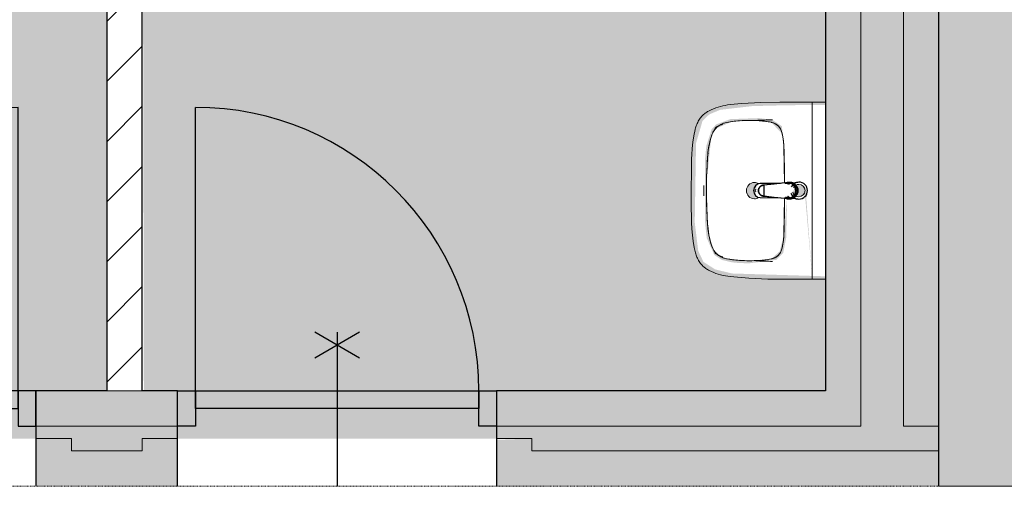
# Model space of a CAD drawing. Header units: millimetres. Extents: x 16156 to 109611, y -1019 to 113498.
# Tile 20 of 60: x 49979 to 52758, y 43991 to 45309. Entities that reach past the tile are written whole.
import ezdxf

# ---------------------------------------------------------------- set-up
doc = ezdxf.new("R2010")
doc.units = ezdxf.units.MM
doc.linetypes.add('ARC Dash', pattern=[4, 2, -2])
for name, color, linetype, lineweight in [('A--A2__Ruwbouw', 8, 'Continuous', 15), ('A--AR9__AlgVoorz', 1, 'Continuous', 9), ('A--L$01A__Algemeen', 7, 'Continuous', 9), ('A--L22__Binnenwanden', 2, 'Continuous', 9), ('A--L3__Afbouw', 2, 'Continuous', 9), ('A--L74__VasteSanitaireVoorz', 1, 'Continuous', 9), ('A--LD30__DetailPenMiddel', 3, 'Continuous', 9), ('A--LR9__AlgVoorz', 7, 'Continuous', 9)]:
    doc.layers.add(name, color=color, linetype=linetype, lineweight=lineweight)

# ---------------------------------------------------------------- blocks, each defined once
blk = doc.blocks.new('32_DO_WB_vo deur enkel2 - vo 2-2241169-AB-Begane grond - Brandcompartimentering')
at = {"layer": 'A--L3__Afbouw', "lineweight": 30}
h = blk.add_hatch(color=130, dxfattribs=at)
h.paths.add_polyline_path([(520, 35), (570, 35), (570, 135), (520, 135), (520, 52.5)])
h.paths.add_polyline_path([(-280, 35), (-280, 135), (-330, 135), (-330, 35)])
blk.add_hatch(color=130, dxfattribs=at).paths.add_polyline_path([(-280, 85), (520, 85), (520, 135), (-280, 135)])
at = {"layer": 'A--L$01A__Algemeen', "color": 130, "lineweight": 30}
for p, q in [((520, 135), (520, 935)), ((56.7, 300), (183.3, 226.9)), ((56.7, 226.9), (183.3, 300)), ((120, 300), (120, -135))]:
    blk.add_line(p, q, dxfattribs=at)
blk.add_arc((520, 135), 800, 90, 180, dxfattribs=at)
at = {"layer": 'A--L3__Afbouw', "color": 130, "lineweight": 30}
for p, q in [((-280, 135), (-330, 135)), ((-330, 135), (-330, 35)), ((520, 135), (-280, 135)), ((-280, 135), (-280, 85)), ((-280, 35), (-280, 135)), ((520, 85), (520, 135)), ((570, 135), (520, 135)), ((520, 135), (520, 35)), ((570, 35), (570, 135)), ((-280, 85), (520, 85)), ((-330, 35), (-280, 35)), ((520, 35), (570, 35))]:
    blk.add_line(p, q, dxfattribs=at)
blk = doc.blocks.new('32_DO_WB_vo deur enkel2 - vo 2-2241171-AB-Begane grond - Brandcompartimentering')
at = {"layer": 'A--L3__Afbouw', "lineweight": 30}
h = blk.add_hatch(color=130, dxfattribs=at)
h.paths.add_polyline_path([(-280, -35), (-330, -35), (-330, -135), (-280, -135), (-280, -52.5)])
h.paths.add_polyline_path([(520, -35), (520, -135), (570, -135), (570, -35)])
blk.add_hatch(color=130, dxfattribs=at).paths.add_polyline_path([(520, -85), (-280, -85), (-280, -135), (520, -135)])
at = {"layer": 'A--L$01A__Algemeen', "color": 130, "lineweight": 30}
for p, q in [((120, -300), (120, 135)), ((520, -135), (520, -935)), ((56.7, -300), (183.3, -226.9)), ((56.7, -226.9), (183.3, -300))]:
    blk.add_line(p, q, dxfattribs=at)
blk.add_arc((520, -135), 800, 180, 270, dxfattribs=at)
at = {"layer": 'A--L3__Afbouw', "color": 130, "lineweight": 30}
for p, q in [((-330, -135), (-330, -35)), ((-330, -35), (-280, -35)), ((-280, -35), (-280, -135)), ((520, -135), (520, -35)), ((520, -35), (570, -35)), ((570, -35), (570, -135)), ((-280, -85), (520, -85)), ((-280, -135), (-280, -85)), ((520, -85), (520, -135)), ((-280, -135), (-330, -135)), ((520, -135), (-280, -135)), ((570, -135), (520, -135))]:
    blk.add_line(p, q, dxfattribs=at)
blk = doc.blocks.new('74_PF_wastafel 50x38_sphinx300_un - 74_PF_wastafel 50x38_sphinx300_un-V23-AB-Begane grond - Brandcompartimentering')
at = {"layer": 'A--L74__VasteSanitaireVoorz'}
for p, q in [((-250, 0), (-250, -37.5)), ((250, -37.5), (250, 0)), ((-250, -37.5), (-250, -129)), ((-250, -37.5), (-241, -37.5)), ((-250, -37.5), (-242, -37.5)), ((-242, -37.5), (242, -37.5)), ((242, -37.5), (250, -37.5)), ((250, -129), (250, -37.5)), ((-124.1, -117.2), (-20.7, -115.6)), ((21.7, -115.1), (124.1, -117.2))]:
    blk.add_line(p, q, dxfattribs=at)
at = {"layer": 'A--L74__VasteSanitaireVoorz', "lineweight": 25}
for p, q in [((-21, -99.7), (-23.8, -77.6)), ((23.8, -77.6), (21, -99.7)), ((-23, -98.5), (-23, -107.4)), ((-23, -98.5), (-21.6, -106)), ((-20, -98.6), (-23, -98.5)), ((-20.7, -113.1), (-21, -99.6)), ((-20.8, -101.2), (-20.6, -113)), ((23, -98.5), (20, -98.6)), ((21, -99.6), (20.6, -114.9)), ((20.6, -114.9), (20.8, -101.2)), ((23, -107.4), (23, -98.5)), ((-21.8, -114.8), (-15.5, -173.4)), ((-20.5, -126.4), (-19.8, -183.7)), ((15.5, -173.4), (21.8, -114.8)), ((19.7, -183.7), (20.4, -126.7)), ((-15.3, -173.4), (0, -173.4)), ((-15.2, -173.4), (15.2, -173.4)), ((0, -173.4), (15.3, -173.4))]:
    blk.add_line(p, q, dxfattribs=at)
at = {"layer": 'A--L74__VasteSanitaireVoorz', "flags": 128}
for points in [[(250, -37.5), (249.7, -37.5), (248.8, -37.5), (247.4, -37.5), (245.5, -37.5), (243.3, -37.5), (241, -37.5)], [(-250, -129), (-248.9, -182.6), (-245.7, -236.1), (-242.7, -269.1)], [(-193, -153.2), (-192.7, -151.6), (-192.3, -150.1), (-191.8, -148.6), (-191.3, -147.1), (-190.7, -145.6), (-190.1, -144.1), (-189.4, -142.7), (-188.6, -141.3), (-187.8, -139.9), (-187, -138.6), (-186.1, -137.3), (-185.1, -136), (-184.1, -134.8), (-183, -133.6), (-181.9, -132.5), (-180.8, -131.4), (-179.6, -130.3), (-178.3, -129.3), (-177.1, -128.5)], [(-167.2, -123.7), (-159.8, -121.9), (-152.4, -120.3), (-145, -119.1), (-137.5, -118.1), (-129.9, -117.5), (-124.1, -117.2)], [(124.1, -117.2), (131.7, -117.6), (139.2, -118.3), (146.7, -119.4), (154.2, -120.7), (161.6, -122.3), (167.2, -123.7)], [(177.1, -128.5), (178.4, -129.4), (179.6, -130.4), (180.8, -131.5), (182, -132.6), (183.1, -133.7), (184.2, -134.9), (185.2, -136.1), (186.1, -137.4), (187, -138.7), (187.9, -140), (188.7, -141.4), (189.4, -142.8), (190.1, -144.2), (190.8, -145.7), (191.3, -147.2), (191.9, -148.7), (192.3, -150.2), (192.7, -151.8), (193, -153.2)], [(242.7, -269.1), (247.2, -215.7), (249.6, -162.1), (250, -129)], [(-197.2, -187.1), (-196.5, -177.3), (-195.4, -167.6), (-193.9, -157.9), (-193, -153.2)], [(193, -153.2), (194.7, -162.8), (196, -172.5), (196.9, -182.3), (197.2, -187.1)], [(-197.2, -242.1), (-197.9, -221.1), (-197.7, -200.1), (-197.2, -187.1)], [(197.2, -187.1), (197.9, -208), (197.7, -229), (197.2, -242.1)], [(-191.5, -282.5), (-193.4, -273.3), (-195, -264.1), (-196.2, -254.8), (-197, -245.4), (-197.2, -242.1)], [(197.2, -242.1), (196.5, -251.4), (195.4, -260.7), (194, -270), (192.2, -279.2), (191.5, -282.5)], [(-242.7, -269.1), (-241.8, -276), (-240.7, -282.8), (-239.3, -289.5), (-237.6, -296.2), (-235.7, -302.8), (-233.4, -309.4), (-231, -315.8), (-228.3, -322.2), (-225.6, -327.8)], [(225.6, -327.8), (228.5, -321.6), (231.2, -315.2), (233.7, -308.8), (235.8, -302.2), (237.8, -295.6), (239.4, -288.9), (240.8, -282.1), (241.9, -275.3), (242.7, -269.1)], [(-157.2, -320.6), (-159.2, -319.8), (-161.1, -319), (-163.1, -318.1), (-164.9, -317.2), (-166.8, -316.1), (-168.6, -315), (-170.3, -313.9), (-172, -312.6), (-173.7, -311.3), (-175.3, -309.9), (-176.8, -308.5), (-178.3, -307), (-179.8, -305.4), (-181.1, -303.8), (-182.4, -302.1), (-183.6, -300.4), (-184.8, -298.6), (-185.9, -296.8), (-186.9, -295), (-187.8, -293.1), (-188.7, -291.1), (-189.5, -289.2), (-190.2, -287.2), (-190.8, -285.2), (-191.3, -283.1), (-191.5, -282.5)], [(191.5, -282.5), (191, -284.5), (190.4, -286.6), (189.7, -288.6), (188.9, -290.5), (188.1, -292.5), (187.2, -294.4), (186.2, -296.2), (185.1, -298.1), (184, -299.9), (182.8, -301.6), (181.5, -303.3), (180.2, -304.9), (178.8, -306.5), (177.3, -308), (175.8, -309.5), (174.2, -310.9), (172.6, -312.2), (170.9, -313.5), (169.1, -314.7), (167.3, -315.8), (165.5, -316.9), (163.6, -317.8), (161.7, -318.8), (159.8, -319.6), (157.8, -320.3), (157.2, -320.6)], [(-225.6, -327.8), (-224.3, -330.3), (-222.9, -332.7), (-221.5, -335), (-219.9, -337.3), (-218.3, -339.5), (-216.5, -341.6), (-214.7, -343.7), (-212.8, -345.7), (-210.8, -347.6), (-208.8, -349.5), (-206.8, -351.1)], [(-106.8, -331.3), (-115.2, -330.4), (-123.6, -329.1), (-131.9, -327.5), (-140.1, -325.6), (-148.3, -323.4), (-156.3, -320.8), (-157.2, -320.6)], [(106.8, -331.3), (57.9, -334.6), (8.9, -335.9), (-40, -335.3), (-89, -332.7), (-106.8, -331.3)], [(157.2, -320.6), (149.1, -323.2), (141, -325.4), (132.8, -327.4), (124.5, -329), (116.1, -330.2), (107.7, -331.2), (106.8, -331.3)], [(206.8, -351.1), (209, -349.3), (211, -347.5), (213, -345.5), (214.9, -343.5), (216.7, -341.5), (218.4, -339.3), (220, -337.1), (221.6, -334.8), (223.1, -332.5), (224.4, -330.1), (225.6, -327.8)], [(-206.8, -351.1), (-204.1, -353.1), (-201.4, -355.1), (-198.5, -356.9), (-195.6, -358.6), (-192.6, -360.2), (-189.6, -361.7), (-186.5, -363.1), (-183.3, -364.3), (-180.1, -365.4), (-176.9, -366.4), (-173.6, -367.3), (-172.1, -367.6)], [(172.1, -367.6), (175.4, -366.8), (178.6, -365.9), (181.9, -364.8), (185, -363.7), (188.2, -362.4), (191.2, -360.9), (194.2, -359.4), (197.2, -357.7), (200.1, -355.9), (202.9, -354), (205.6, -352), (206.8, -351.1)], [(-172.1, -367.6), (-154.6, -371.1), (-137, -373.8), (-119.3, -375.9), (-101.5, -377.2), (-90, -377.7)], [(-90, -377.7), (32.9, -378.8), (90, -377.7)], [(90, -377.7), (107.8, -376.8), (125.6, -375.2), (143.2, -372.9), (160.8, -369.9), (172.1, -367.6)]]:
    blk.add_lwpolyline(points, dxfattribs=at)
at = {"layer": 'A--L74__VasteSanitaireVoorz', "lineweight": 25, "flags": 128}
for points in [[(-19.6, -103.8), (-19.3, -104.6), (-19, -105.3), (-18.6, -106.1)], [(17.5, -112.5), (21.6, -106), (23, -98.5)], [(17.7, -107.9), (18.1, -107.2), (18.5, -106.4), (18.8, -105.7), (19.1, -104.9), (19.4, -104.1), (19.6, -103.8)], [(-21.7, -114.9), (-18.5, -144.2), (-15.2, -173.4)], [(15.2, -173.4), (18.5, -144.2), (21.7, -114.9)], [(-15.5, -173.4), (-15.5, -174.1), (-15.5, -174.7), (-15.4, -175.3), (-15.3, -175.9), (-15.2, -176.5), (-15.1, -177.1), (-14.9, -177.7), (-14.8, -178.3), (-14.5, -178.9), (-14.3, -179.5), (-14.1, -180.1), (-13.8, -180.6), (-13.5, -181.2), (-13.2, -181.7), (-12.8, -182.2), (-12.5, -182.7), (-12.1, -183.2), (-11.7, -183.7), (-11.3, -184.1), (-10.8, -184.6), (-10.4, -185), (-9.9, -185.4), (-9.4, -185.8), (-8.9, -186.2), (-8.4, -186.5), (-7.9, -186.8), (-7.3, -187.1), (-6.8, -187.4), (-6.2, -187.7), (-5.6, -187.9), (-5, -188.1), (-4.5, -188.3), (-3.9, -188.5), (-3.3, -188.6), (-2.6, -188.8), (-2, -188.8), (-1.4, -188.9), (-0.8, -189), (-0.2, -189), (0.5, -189), (1.1, -188.9), (1.7, -188.9), (2.3, -188.8), (2.9, -188.7), (3.5, -188.6), (4.1, -188.4), (4.7, -188.2), (5.3, -188), (5.9, -187.8), (6.5, -187.6), (7, -187.3), (7.6, -187), (8.1, -186.7), (8.6, -186.4), (9.1, -186), (9.6, -185.6), (10.1, -185.2), (10.6, -184.8), (11, -184.4), (11.5, -183.9), (11.9, -183.5), (12.3, -183), (12.6, -182.5), (13, -182), (13.3, -181.4), (13.6, -180.9), (13.9, -180.4), (14.2, -179.8), (14.4, -179.2), (14.6, -178.6), (14.8, -178.1), (15, -177.5), (15.2, -176.9), (15.3, -176.2), (15.4, -175.6), (15.5, -175), (15.5, -174.4), (15.5, -173.8), (15.5, -173.4)]]:
    blk.add_lwpolyline(points, dxfattribs=at)
at = {"layer": 'A--L74__VasteSanitaireVoorz', "lineweight": 25}
for start, end in [(0, 180), (180, 243.6372), (288, 0)]:
    blk.add_arc((0, -74.6), 24, start, end, dxfattribs=at)
at = {"layer": 'A--L74__VasteSanitaireVoorz'}
for centre, radius, start, end in [((0, -75), 17.5, 0, 180), ((0, -75), 17.5, 180, 240), ((0, -75), 17.5, 75, 105), ((0, -75), 17.5, 285, 0), ((0, -75), 17.5, 285, 300), ((-154, -160.8), 39.8, 125.6177, 169.0021), ((-159, -153.8), 31.2, 105.2254, 125.6177), ((-117.5, -306.2), 189.1, 92.0128, 105.2254), ((0, -3649.7), 3534.7, 90.3412, 92.0128), ((0, -3649.7), 3534.7, 87.9872, 89.6485), ((117.5, -306.2), 189.1, 74.7746, 87.9872), ((159, -153.8), 31.2, 54.3823, 74.7746), ((154, -160.8), 39.8, 10.9979, 54.3823), ((1090.6, -129), 1290.6, 180.891, 183), ((47.1, -199.9), 244.6, 169.0021, 176.9979), ((-47.1, -199.9), 244.6, 3.0021, 10.9979), ((-1090.6, -129), 1290.6, 357, 359.109), ((327.2, -214.6), 525.1, 176.9979, 183.0021), ((0, -200), 23, 150, 180), ((0, -200), 23, 360, 30), ((-327.2, -214.6), 525.1, 356.9979, 3.0021), ((0, -200), 23, 180, 0), ((36.8, -229.8), 234.3, 183.0021, 192.9979), ((-36.8, -229.8), 234.3, 347.0021, 356.9979), ((-140, -270.6), 52.8, 192.9979, 251.0021), ((-71, -251.1), 122.6, 198.2459, 206.4169), ((-163.9, -297.2), 18.9, 206.4169, 231.4261), ((140, -270.6), 52.8, 288.9979, 347.0021), ((163.9, -297.2), 18.9, 308.5739, 333.5831), ((71, -251.1), 122.6, 333.5831, 341.7541), ((-88.4, -120.6), 211.5, 251.0021, 264.9979), ((0, 889), 1224.9, 264.9979, 275.0021), ((88.4, -120.6), 211.5, 275.0021, 288.9979), ((0, 2695.4), 3038.4, 269.7219, 270.2781)]:
    blk.add_arc(centre, radius, start, end, dxfattribs=at)
at = {"layer": 'A--L74__VasteSanitaireVoorz', "lineweight": 25}
for centre, major_axis, ratio, start_param, end_param in [((0, -97.9), (20.5, 0), 0.967332, 1.570796, 3.665191), ((0, -99.6), (20.1, 0), 0.870402, 1.570796, 3.08442), ((0, -97.9), (20.5, 0), 0.967332, 5.759587, 7.853982), ((0, -99.6), (20.1, 0), 0.870402, 0.057173, 1.570796), ((0, -98.5), (20, 0), 0.97026, 3.144451, 3.592433), ((0, -98.5), (20, 0), 0.97026, 5.832345, 6.280327), ((0, -183.7), (19.7, 0), 0.967332, 3.141593, 6.283185), ((0, -186.6), (11.5, 0), 0.973197, 4.45059, 4.974188)]:
    blk.add_ellipse(centre, major_axis=major_axis, ratio=ratio, start_param=start_param, end_param=end_param, dxfattribs=at)
for points, knots in [([(23, -98.5), (23, -95.5), (21.9, -91.3), (18.8, -86.9), (16.7, -84.7), (14.8, -83.2), (12.8, -81.9), (10, -80.4), (5.9, -79.1), (1.9, -78.5), (-1.5, -78.6), (-4.5, -78.9), (-7.9, -79.7), (-11.6, -81.1), (-14.8, -83.2), (-17.7, -85.6), (-20, -88.5), (-21.7, -91.7), (-22.7, -95), (-23, -97.3), (-23, -98.5)], [-1, -1, -1, -1, -0.861111, -0.791667, -0.756944, -0.722222, -0.6875, -0.652778, -0.583333, -0.513889, -0.479167, -0.444444, -0.388889, -0.333333, -0.277778, -0.222222, -0.166667, -0.111111, -0.055556, 0, 0, 0, 0]), ([(-21.2, -97.3), (-21.1, -94.2), (-20.1, -90), (-17.2, -85.6), (-15.2, -83.5), (-13.5, -82), (-11.6, -80.7), (-9, -79.3), (-5.4, -78), (-1.7, -77.4), (1.4, -77.5), (4.1, -77.7), (7.2, -78.5), (10.5, -80), (13.5, -81.9), (16.1, -84.3), (18.3, -87.2), (19.9, -90.4), (20.9, -93.7), (21.1, -96), (21.2, -97.3)], [-1, -1, -1, -1, -0.861111, -0.791667, -0.756944, -0.722222, -0.6875, -0.652778, -0.583333, -0.513889, -0.479167, -0.444444, -0.388889, -0.333333, -0.277778, -0.222222, -0.166667, -0.111111, -0.055556, 0, 0, 0, 0]), ([(-23, -107.4), (-23, -104), (-21.9, -99.2), (-18.8, -94), (-16.6, -91.6), (-14.8, -89.9), (-12.8, -88.3), (-9.9, -86.7), (-5.9, -85.2), (-1.9, -84.5), (1.5, -84.6), (4.5, -84.9), (7.9, -85.8), (11.5, -87.5), (14.8, -89.8), (17.7, -92.6), (20, -95.9), (21.7, -99.6), (22.7, -103.3), (23, -106), (23, -107.4)], [-1, -1, -1, -1, -0.861111, -0.791667, -0.756944, -0.722222, -0.6875, -0.652778, -0.583333, -0.513889, -0.479167, -0.444444, -0.388889, -0.333333, -0.277778, -0.222222, -0.166667, -0.111111, -0.055556, 0, 0, 0, 0]), ([(-18.6, -103.3), (-18.7, -103.1), (-19.1, -102.7), (-19.5, -102.1), (-19.8, -101.5), (-20.1, -101), (-20.4, -100.5), (-20.6, -100), (-20.8, -99.6), (-20.9, -99.5)], [0.7142857, 0.7142857, 0.7142857, 0.7142857, 0.75, 0.7857143, 0.8214286, 0.8571429, 0.8928571, 0.9285714, 1, 1, 1, 1]), ([(20.8, -99.5), (20.8, -99.7), (20.6, -100), (20.4, -100.5), (20.1, -101), (19.8, -101.5), (19.5, -102.1), (19.1, -102.7), (18.8, -103.1), (18.5, -103.5), (18.1, -104), (17.4, -104.7), (16.7, -105.3), (16.3, -105.7)], [0, 0, 0, 0, 0.0714286, 0.1071429, 0.1428571, 0.1785714, 0.2142857, 0.25, 0.2678571, 0.2857143, 0.3214286, 0.3571429, 0.4285714, 0.4285714, 0.4285714, 0.4285714]), ([(15.3, -173.4), (15.3, -175.8), (14.6, -179), (12.6, -182.5), (11.1, -184.1), (9.9, -185.3), (8.5, -186.3), (6.7, -187.5), (4, -188.5), (0.7, -189), (-2.5, -188.8), (-5.3, -188), (-7.7, -186.9), (-9.9, -185.3), (-11.8, -183.4), (-13.4, -181.2), (-14.5, -178.7), (-15.1, -176.2), (-15.3, -174.4), (-15.3, -173.4)], [-1, -1, -1, -1, -0.861111, -0.791667, -0.756944, -0.722222, -0.6875, -0.652778, -0.583333, -0.513889, -0.444444, -0.388889, -0.333333, -0.277778, -0.222222, -0.166667, -0.111111, -0.055556, 0, 0, 0, 0])]:
    blk.add_open_spline(points, degree=3, knots=knots, dxfattribs=at)
for points in [[(-21.7, -114.9), (-22.2, -113.7), (-22.8, -111.2), (-23, -108.7), (-23, -107.4)], [(-20.8, -101.2), (-20.9, -100.5), (-21.1, -99.2), (-21.2, -97.9), (-21.2, -97.3)], [(-20.9, -99.5), (-21, -99.3), (-21, -99.4), (-20.9, -100.4), (-20.8, -101.2)], [(21.2, -97.3), (21.2, -97.9), (21.1, -99.2), (20.9, -100.5), (20.8, -101.2)], [(20.8, -101.2), (20.9, -100.5), (21, -99.5), (21, -99.3), (20.8, -99.5)], [(23, -107.4), (23, -108.7), (22.8, -111.2), (22.2, -113.7), (21.7, -114.9)]]:
    blk.add_open_spline(points, degree=3, dxfattribs=at)
at = {"layer": 'A--L74__VasteSanitaireVoorz'}
for points in [[(76, -115.8), (76, -115.8), (75.5, -115.8), (73.6, -115.8), (70.6, -115.7), (66.9, -115.6), (63.1, -115.6), (59.4, -115.5), (56.4, -115.5), (54.5, -115.4), (54, -115.4), (54, -115.4)], [(54, -115.4), (54, -115.4), (54.5, -115.4), (56.4, -115.5), (59.4, -115.5), (63.1, -115.6), (66.9, -115.6), (70.6, -115.7), (73.6, -115.8), (75.5, -115.8), (76, -115.8), (76, -115.8)]]:
    blk.add_open_spline(points, degree=3, dxfattribs=at)

msp = doc.modelspace()

# ---------------------------------------------------------------- hatches: boundary and pattern name
at = {"layer": 'A--A2__Ruwbouw', "lineweight": 9}
h = msp.add_hatch(dxfattribs=at)
h.set_pattern_fill('FP_1', color=256, angle=45, style=0, pattern_type=2)
h.set_pattern_definition([(45, (0, 0), (-84.85281, 84.85281), [])])
h.paths.add_polyline_path([(50225.3, 44261.4), (50325.3, 44261.4), (50325.3, 47933.4), (50225.3, 47933.4), (50225.3, 45262.6)])
at = {"layer": 'A--A2__Ruwbouw'}
msp.add_hatch(color=130, dxfattribs=at).paths.add_polyline_path([(52253.3, 44261.4), (52353.3, 44261.4), (52353.3, 46841.4), (52253.3, 46841.4), (52253.3, 44693.9)])
at = {"layer": 'A--A2__Ruwbouw', "lineweight": 9}
msp.add_hatch(color=4, dxfattribs=at).paths.add_polyline_path([(52473.3, 44161.4), (52573.3, 44161.4), (52573.3, 46841.4), (52473.3, 46841.4), (52473.3, 44261.4)])
at = {"layer": 'A--A2__Ruwbouw'}
h = msp.add_hatch(color=130, dxfattribs=at)
h.paths.add_polyline_path([(52253.3, 44161.4), (52353.3, 44161.4), (52353.3, 44261.4), (51325.3, 44261.4), (51325.3, 44161.4), (52114.5, 44161.4)])
h.paths.add_polyline_path([(35834.3, 44161.4), (49125.3, 44161.4), (49125.3, 44261.4), (35664.3, 44261.4), (35664.3, 44161.4)])
h.paths.add_polyline_path([(50225.3, 44161.4), (50425.3, 44161.4), (50425.3, 44261.4), (50025.3, 44261.4), (50025.3, 44161.4)])
at = {"layer": 'A--A2__Ruwbouw', "lineweight": 9}
h = msp.add_hatch(color=4, dxfattribs=at)
h.paths.add_polyline_path([(51647.5, 43991.4), (52573.3, 43991.4), (52573.3, 44091.4), (51425.3, 44091.4), (51425.3, 44126.4), (51325.3, 44122.7), (51325.3, 43991.4)])
h.paths.add_polyline_path([(49125.3, 43991.4), (49125.3, 44126.4), (49025.3, 44121.4), (49025.3, 44091.4), (35934.3, 44091.4), (35934.3, 43991.4), (47911.5, 43991.4)])
h.paths.add_polyline_path([(50225.3, 43991.4), (50425.3, 43991.4), (50425.3, 44126.4), (50325.3, 44126.4), (50325.3, 44091.4), (50125.3, 44091.4), (50125.3, 44126.4), (50025.3, 44126.4), (50025.3, 43991.4)])
h.paths.add_polyline_path([(35664.3, 43991.4), (35764.3, 43991.4), (35764.3, 44091.4), (35664.3, 44091.4)])
at = {"layer": 'A--AR9__AlgVoorz'}
h = msp.add_hatch(color=254, dxfattribs=at)
h.paths.add_polyline_path([(49125.3, 44126.4), (50025.3, 44126.4), (50025.3, 44161.4), (49975.3, 44161.4), (49975.3, 44211.4), (49175.3, 44211.4), (49175.3, 44161.4), (49125.3, 44161.4)])
h.paths.add_polyline_path([(50025.3, 44261.4), (50225.3, 44261.4), (50225.3, 47933.4), (50981.3, 47933.4), (50981.3, 50833.4), (48263.3, 50833.4), (48263.3, 44261.4), (49975.3, 44261.4)])
h.paths.add_polyline_path([(48487, 44710.2), (48507.7, 44716.6), (48487.2, 44710.2)])
h.paths.add_polyline_path([(48302.7, 45194.4), (48321.7, 44941.1), (48327.9, 44941.1), (48344.8, 44936.5), (48352.6, 44948), (48354.8, 44953.4), (48362.3, 44959.9), (48335.7, 44970.3), (48322.7, 44965.8), (48307.9, 45134.9)])
h.paths.add_polyline_path([(48302.7, 44711.4), (48265.3, 44711.4), (48265.3, 45195.4), (48528.7, 45187.5), (48576.2, 45176), (48609.3, 45154.7), (48624.1, 45123.6), (48633.9, 45043.2), (48630.2, 44819.6), (48611.8, 44756.3), (48592.7, 44738.2), (48562, 44725.3), (48471.2, 44714.8), (48375, 44712.4), (48302.7, 44712.4)])
h.paths.add_polyline_path([(48479.8, 44748.1), (48557.4, 44757.6), (48576.2, 44768.6), (48595.3, 44802.4), (48604.8, 44863.7), (48604.8, 45043.2), (48596.5, 45100), (48579.1, 45135), (48557.4, 45149.3), (48528.7, 45156.1), (48451.9, 45158.1), (48399.3, 45146), (48384.1, 45129), (48377.1, 45100.4), (48373.1, 44973.1), (48382.5, 45077.6), (48394.2, 45125.2), (48418.5, 45146.5), (48479.8, 45151.3), (48547.7, 45144.9), (48577.3, 45126.2), (48592.7, 45085.8), (48596.5, 45060.2), (48599.3, 44909.1), (48592.7, 44821.1), (48572.6, 44777.7), (48527.6, 44758.2), (48452.3, 44756.3), (48418.5, 44760.4), (48387.6, 44792.7), (48382.5, 44829.3), (48387.8, 44771.7), (48414.7, 44753.8), (48451.9, 44748.8), (48471.2, 44748.3)])
h.paths.add_polyline_path([(48465.3, 44930.4), (48481.5, 44937.2), (48488.3, 44953.4), (48481.5, 44969.7), (48465.3, 44976.4), (48459.3, 44968.7), (48462.4, 44967.4), (48459.3, 44938.1), (48459.3, 44931.2)])
h.paths.add_polyline_path([(48487, 45490.2), (48507.7, 45496.6), (48507.3, 45492.4)])
h.paths.add_polyline_path([(48302.7, 45974.4), (48321.7, 45721.1), (48327.9, 45721.1), (48344.8, 45716.5), (48352.6, 45728), (48354.8, 45733.4), (48362.3, 45739.9), (48335.7, 45750.3), (48322.7, 45745.8), (48307.9, 45914.9)])
h.paths.add_polyline_path([(48302.7, 45491.4), (48265.3, 45491.4), (48265.3, 45975.4), (48528.7, 45967.5), (48576.2, 45956), (48609.3, 45934.7), (48624.1, 45903.6), (48633.9, 45823.2), (48630.2, 45599.6), (48611.8, 45536.3), (48592.7, 45518.2), (48562, 45505.3), (48471.2, 45494.8), (48375, 45492.4), (48302.7, 45492.4)])
h.paths.add_polyline_path([(48479.8, 45528.1), (48557.4, 45537.6), (48576.2, 45548.6), (48595.3, 45582.4), (48604.8, 45643.7), (48607.7, 45755.7), (48596.5, 45880), (48579.1, 45915), (48557.4, 45929.3), (48528.7, 45936.1), (48451.9, 45938.1), (48399.3, 45926), (48384.1, 45909), (48377.1, 45880.4), (48373.1, 45753.1), (48382.5, 45857.6), (48394.2, 45905.2), (48418.5, 45926.5), (48479.8, 45931.3), (48547.7, 45924.9), (48577.3, 45906.2), (48592.7, 45865.8), (48596.9, 45831.2), (48600.2, 45711.2), (48592.7, 45601.1), (48572.6, 45557.7), (48527.6, 45538.2), (48452.3, 45536.3), (48411.1, 45546.9), (48387.6, 45572.7), (48382.5, 45609.3), (48387.8, 45551.7), (48414.7, 45533.8), (48451.9, 45528.8), (48471.2, 45528.3)])
h.paths.add_polyline_path([(48465.3, 45710.4), (48481.5, 45717.2), (48488.3, 45733.4), (48481.5, 45749.7), (48465.3, 45756.4), (48459.3, 45748.7), (48462.4, 45747.4), (48459.3, 45718.1), (48459.3, 45711.2)])
h.paths.add_polyline_path([(48487, 46290.2), (48507.7, 46296.6), (48507.3, 46292.4)])
h.paths.add_polyline_path([(48302.7, 46774.4), (48321.7, 46521.1), (48327.9, 46521.1), (48344.8, 46516.5), (48352.6, 46528), (48354.8, 46533.4), (48362.3, 46539.9), (48335.7, 46550.3), (48322.7, 46545.8), (48307.9, 46714.9)])
h.paths.add_polyline_path([(48265.3, 46291.4), (48265.3, 46775.4), (48528.7, 46767.5), (48576.2, 46756), (48609.3, 46734.7), (48624.1, 46703.6), (48633.9, 46623.2), (48630.2, 46399.6), (48611.8, 46336.3), (48592.7, 46318.2), (48562, 46305.3), (48471.2, 46294.8), (48375, 46292.4), (48302.7, 46291.4)])
h.paths.add_polyline_path([(48479.8, 46328.1), (48557.4, 46337.6), (48576.2, 46348.6), (48595.3, 46382.4), (48604.8, 46443.7), (48604.8, 46623.2), (48595.4, 46684.1), (48579.1, 46715), (48557.4, 46729.3), (48528.7, 46736.1), (48451.9, 46738.1), (48399.3, 46726), (48384.1, 46709), (48377.1, 46680.4), (48373.1, 46553.1), (48382.5, 46657.6), (48394.2, 46705.2), (48418.5, 46726.5), (48479.8, 46731.3), (48547.7, 46724.9), (48577.3, 46706.2), (48592.7, 46665.8), (48596.5, 46640.2), (48600.2, 46511.2), (48592.3, 46399.8), (48572.6, 46357.7), (48527.6, 46338.2), (48452.3, 46336.3), (48418.5, 46340.4), (48387.6, 46372.7), (48382.5, 46409.3), (48387.8, 46351.7), (48414.7, 46333.8), (48451.9, 46328.8), (48471.2, 46328.3)])
h.paths.add_polyline_path([(48465.3, 46510.4), (48481.5, 46517.2), (48488.3, 46533.4), (48481.5, 46549.7), (48465.3, 46556.4), (48459.3, 46548.7), (48462.4, 46547.4), (48459.3, 46518.1), (48459.3, 46511.2)])
h.paths.add_polyline_path([(48364.6, 48203.6), (48265.3, 48208.8), (48265.3, 48219), (48394.3, 48219), (48394.3, 48203.6), (48378.5, 48203.6)])
h.paths.add_polyline_path([(48394.3, 48531.8), (48399.8, 48521.7), (48410.5, 48522.7), (48395.2, 48531.3)])
h.paths.add_polyline_path([(48605.5, 48469.6), (48580.5, 48452), (48554.5, 48470), (48539.4, 48470), (48394.3, 48464.3), (48475.4, 48448.1), (48394.3, 48448.1), (48394.3, 48437.8), (48583.5, 48432.5), (48591.4, 48434.4), (48595.8, 48443.7), (48595.8, 48455.3), (48599.4, 48460.6)])
h.paths.add_polyline_path([(48265.3, 48219), (48265.3, 48547.9), (48394.3, 48544.3), (48396.8, 48532.2), (48420.9, 48530.3), (48442.6, 48530.6), (48501.7, 48518.9), (48566.4, 48499.7), (48593.7, 48482.2), (48616.1, 48450.4), (48627.5, 48390), (48624.3, 48346.5), (48611.5, 48306.3), (48591.4, 48332.5), (48584.3, 48335.2), (48575.3, 48329.1), (48394.3, 48329.1), (48394.3, 48318.7), (48526.9, 48311.9), (48520.4, 48309.8), (48439.8, 48307.3), (48404.6, 48296.9), (48517.9, 48289.4), (48477.6, 48282.5), (48528.3, 48287.7), (48575.3, 48309.5), (48587.7, 48315.3), (48605.1, 48296.9), (48575.3, 48271.9), (48528.3, 48254.1), (48429.1, 48232.8), (48427.9, 48239.2), (48410.9, 48232.8), (48394.3, 48228.1), (48388.7, 48219.2), (48280.3, 48219)])
h.paths.add_polyline_path([(48605.5, 48297.3), (48605.5, 48310.6), (48611.5, 48306.3)])
h.paths.add_polyline_path([(48595.8, 48346.5), (48590.4, 48359.1), (48590.4, 48350.1), (48591.8, 48349.1)])
h.paths.add_polyline_path([(48599.1, 48402.2), (48590.4, 48416.8), (48585.8, 48410.8), (48595.8, 48404.3)])
h.paths.add_polyline_path([(48599.1, 48364.7), (48595.8, 48396.1), (48590.4, 48380.8), (48598.3, 48366.2)])
h.paths.add_polyline_path([(48349.4, 48547.9), (48265.3, 48547.9), (48265.3, 48563.3), (48394.3, 48558.1), (48389.2, 48547.9), (48354.1, 48547.9)])
h.paths.add_polyline_path([(48310.3, 48963.6), (48265.3, 48968.8), (48265.3, 48979), (48394.3, 48979), (48394.3, 48963.6), (48312.9, 48963.6)])
h.paths.add_polyline_path([(48394.3, 49291.8), (48399.8, 49281.7), (48410.5, 49282.7), (48395.2, 49291.3)])
h.paths.add_polyline_path([(48605.5, 49229.6), (48580.5, 49212), (48554.5, 49230), (48539.4, 49230), (48394.3, 49224.3), (48475.4, 49208.1), (48394.3, 49208.1), (48394.3, 49197.8), (48583.5, 49192.5), (48591.4, 49194.4), (48595.8, 49203.7), (48595.8, 49215.3), (48599.4, 49220.6)])
h.paths.add_polyline_path([(48265.3, 48979), (48265.3, 49307.9), (48394.3, 49304.3), (48394.3, 49291.8), (48420.9, 49290.3), (48442.6, 49290.6), (48501.7, 49278.9), (48566.4, 49259.7), (48593.7, 49242.2), (48616.1, 49210.4), (48627.1, 49160.7), (48624.3, 49106.5), (48611.5, 49066.3), (48590.4, 49089.1), (48584.3, 49095.2), (48575.3, 49089.1), (48394.3, 49089.1), (48394.3, 49078.7), (48523.9, 49075.4), (48520.4, 49069.8), (48439.8, 49067.3), (48404.6, 49056.9), (48517, 49049.1), (48477.6, 49042.5), (48532.2, 49049.1), (48575.3, 49069.5), (48587.7, 49075.3), (48602.1, 49053.6), (48578.9, 49033.8), (48528.3, 49014.1), (48429.1, 48992.8), (48427.9, 48999.2), (48410.9, 48992.8), (48394.3, 48988.1), (48388.7, 48979.2), (48280.3, 48979)])
h.paths.add_polyline_path([(48605.5, 49057.3), (48605.5, 49070.6), (48611.5, 49066.3)])
h.paths.add_polyline_path([(48595.8, 49106.5), (48590.4, 49119.1), (48590.4, 49110.1), (48591.8, 49109.1)])
h.paths.add_polyline_path([(48599.1, 49162.2), (48590.4, 49176.8), (48590.4, 49167.8), (48595.8, 49164.3)])
h.paths.add_polyline_path([(48599.1, 49124.7), (48595.8, 49156.1), (48590.4, 49140.8), (48598.3, 49126.2)])
h.paths.add_polyline_path([(48343.6, 49307.9), (48265.3, 49307.9), (48265.3, 49323.3), (48394.3, 49318.1), (48389.2, 49307.9), (48349.4, 49307.9)])
h.paths.add_polyline_path([(48378.5, 49603.6), (48265.3, 49608.8), (48265.3, 49619), (48394.3, 49619), (48394.3, 49603.6)])
h.paths.add_polyline_path([(48394.3, 49931.8), (48399.8, 49921.7), (48410.5, 49922.7), (48395.2, 49931.3)])
h.paths.add_polyline_path([(48605.5, 49869.6), (48580.5, 49852), (48554.5, 49870), (48539.4, 49870), (48394.3, 49864.3), (48483.2, 49848.1), (48394.3, 49848.1), (48394.3, 49837.8), (48583.5, 49832.5), (48591.4, 49834.4), (48595.8, 49843.7), (48595.8, 49855.3), (48599.4, 49860.6)])
h.paths.add_polyline_path([(48265.3, 49619), (48265.3, 49947.9), (48394.3, 49944.3), (48394.3, 49931.8), (48420.9, 49930.3), (48442.6, 49930.6), (48501.7, 49918.9), (48566.4, 49899.7), (48602.1, 49873.2), (48616.1, 49850.4), (48627.1, 49800.7), (48624.3, 49746.5), (48611.5, 49706.3), (48591.4, 49732.5), (48584.3, 49735.2), (48575.3, 49729.1), (48394.3, 49729.1), (48394.3, 49718.7), (48526.9, 49711.9), (48520.4, 49709.8), (48439.8, 49707.3), (48404.6, 49696.9), (48517.9, 49689.4), (48477.6, 49682.5), (48528.3, 49687.7), (48575.3, 49709.5), (48587.7, 49715.3), (48605.1, 49696.9), (48570.6, 49669.4), (48528.3, 49654.1), (48429.1, 49632.8), (48427.9, 49639.2), (48410.9, 49632.8), (48394.3, 49628.1), (48388.7, 49619.2), (48280.3, 49619)])
h.paths.add_polyline_path([(48605.5, 49697.3), (48605.5, 49710.6), (48611.5, 49706.3)])
h.paths.add_polyline_path([(48595.8, 49746.5), (48590.4, 49759.1), (48590.4, 49750.1), (48591.8, 49749.1)])
h.paths.add_polyline_path([(48599.1, 49802.2), (48590.4, 49816.8), (48590.4, 49807.8), (48595.8, 49804.3)])
h.paths.add_polyline_path([(48599.1, 49764.7), (48595.8, 49796.1), (48590.4, 49780.8), (48598.3, 49766.2)])
h.paths.add_polyline_path([(48312.9, 49947.9), (48265.3, 49947.9), (48265.3, 49963.3), (48394.3, 49958.1), (48389.2, 49947.9), (48314.3, 49947.9)])
h.paths.add_polyline_path([(48394.8, 50541.4), (48401.1, 50531.1), (48402.9, 50536.8), (48394.9, 50541.3)])
h.paths.add_polyline_path([(48605.8, 50478.4), (48580.9, 50460.8), (48554.8, 50479), (48531.2, 50479.1), (48394.7, 50473.9), (48475.4, 50457.4), (48394.5, 50457.5), (48394.7, 50447.3), (48583.6, 50441.4), (48591.6, 50443.2), (48595.9, 50452.4), (48595.9, 50464), (48599.6, 50469.4)])
h.paths.add_polyline_path([(48393.7, 50213.1), (48264.7, 50218.8), (48265.9, 50573.3), (48394.9, 50567.7), (48388.3, 50557.5), (48394.9, 50554.8), (48399.2, 50542), (48421.2, 50539.9), (48443.1, 50540), (48502, 50528.1), (48566.8, 50508.6), (48594, 50491.1), (48616.4, 50459.2), (48627.1, 50409.5), (48624.2, 50355.3), (48611.2, 50315.1), (48590.2, 50338), (48583.4, 50343.4), (48575, 50338), (48394.1, 50338.5), (48394.6, 50328.3), (48526.8, 50320.8), (48520.1, 50318.9), (48439.5, 50316.7), (48394.6, 50306.4), (48517.5, 50298.5), (48477.3, 50291.8), (48528, 50296.8), (48575, 50318.4), (48587.5, 50324.2), (48605, 50305.9), (48575, 50280.9), (48528, 50263.2), (48428.6, 50242.3), (48427.4, 50248.7), (48394, 50244.6), (48393.8, 50238), (48393.7, 50228.8), (48393.7, 50228.5), (48393.7, 50218.3)])
h.paths.add_polyline_path([(48393.7, 50228.5), (48393.9, 50228.5), (48612, 50228.5)])
h.paths.add_polyline_path([(48605.2, 50306.1), (48605.2, 50319.5), (48611.2, 50315.1)])
h.paths.add_polyline_path([(48595.7, 50355.3), (48590.2, 50367.9), (48590.2, 50359), (48591.9, 50357.9)])
h.paths.add_polyline_path([(48599.2, 50411), (48590.5, 50425.7), (48585.7, 50419.8), (48595.9, 50413.1)])
h.paths.add_polyline_path([(48599.1, 50373.6), (48595.9, 50405.1), (48590.1, 50390.1), (48598.3, 50374.9)])
msp.add_hatch(color=141, dxfattribs=at).paths.add_polyline_path([(54445.3, 43991.4), (57853.3, 43991.4), (57853.3, 46748.4), (56370.3, 46748.4), (56370.3, 46798.4), (54495.3, 46798.4), (54495.3, 46748.4), (52573.3, 46748.4), (52573.3, 43991.4), (54420.3, 43991.4)])
h = msp.add_hatch(color=254, dxfattribs=at)
h.paths.add_polyline_path([(50475.3, 44126.4), (51325.3, 44126.4), (51325.3, 44161.4), (51275.3, 44161.4), (51275.3, 44211.4), (50475.3, 44211.4), (50475.3, 44161.4), (50425.3, 44161.4), (50425.3, 44126.4), (50460.3, 44126.4)])
h.paths.add_polyline_path([(52215.8, 44585.4), (52196.8, 44838.8), (52190.6, 44838.8), (52173.7, 44843.3), (52165.9, 44831.9), (52163.7, 44826.4), (52156.2, 44820), (52182.8, 44809.5), (52195.8, 44814.1), (52210.6, 44644.9)])
h.paths.add_polyline_path([(52215.8, 45359.4), (52196.8, 45612.8), (52190.6, 45612.8), (52173.7, 45617.3), (52165.9, 45605.9), (52163.7, 45600.4), (52156.2, 45594), (52182.8, 45583.5), (52195.8, 45588.1), (52210.6, 45418.9)])
h.paths.add_polyline_path([(52253.3, 44261.4), (52253.3, 44584.4), (51989.8, 44592.4), (51942.3, 44603.9), (51909.2, 44625.2), (51894.4, 44656.3), (51884.6, 44736.7), (51888.3, 44960.3), (51906.7, 45023.6), (51925.8, 45041.6), (51956.5, 45054.5), (52047.3, 45065), (52143.6, 45067.4), (52253.3, 45068.4), (52253.3, 45358.4), (51989.8, 45366.4), (51942.3, 45377.9), (51909.2, 45399.2), (51894.4, 45430.3), (51884.6, 45510.7), (51888.3, 45734.3), (51906.7, 45797.6), (51925.8, 45815.6), (51956.5, 45828.5), (52038.7, 45838.4), (52143.6, 45841.4), (52253.3, 45842.4), (52253.3, 46583.4), (50325.3, 46583.4), (50329.9, 44261.4), (52114.5, 44261.4)])
h.paths.add_polyline_path([(52038.7, 44621.1), (52114.5, 44630.9), (52134.4, 44650.9), (52142.8, 44693.9), (52145.4, 44806.7), (52136.1, 44702.3), (52124.3, 44654.7), (52100.1, 44633.4), (52038.7, 44628.6), (51970.8, 44635), (51941.2, 44653.7), (51925.8, 44694.1), (51922, 44719.6), (51918.3, 44848.7), (51931.2, 44978.2), (51945.9, 45002.2), (51990.9, 45021.7), (52066.2, 45023.6), (52100.1, 45019.5), (52130.9, 44987.2), (52136.3, 44939.1), (52130.7, 45008.2), (52103.9, 45026), (52066.6, 45031.1), (51985.1, 45028.2), (51945, 45013.2), (51932.3, 44999.7), (51917.3, 44952.3), (51913.7, 44916.2), (51913.7, 44736.7), (51918.5, 44692.6), (51939.5, 44644.9), (51961.1, 44630.6), (51989.8, 44623.8), (52011.2, 44621.8)])
h.paths.add_polyline_path([(52053.3, 44803.4), (52059.2, 44811.2), (52056.1, 44812.5), (52059.2, 44841.8), (52059.2, 44848.7), (52041.8, 44846.4), (52031, 44832.4), (52033.3, 44814.9), (52047.3, 44804.2)])
h.paths.add_polyline_path([(52038.7, 45395.1), (52114.5, 45404.9), (52134.4, 45424.9), (52141.5, 45453.5), (52145.4, 45580.7), (52136.1, 45476.3), (52124.3, 45428.7), (52100.1, 45407.4), (52038.7, 45402.6), (51970.8, 45409), (51941.2, 45427.7), (51925.8, 45468.1), (51919.7, 45546.9), (51918.3, 45622.7), (51925.8, 45732.8), (51945.9, 45776.2), (51990.9, 45795.7), (52066.2, 45797.6), (52100.1, 45793.5), (52130.9, 45761.2), (52136.3, 45713.1), (52130.7, 45782.2), (52103.9, 45800), (52066.6, 45805.1), (51985.1, 45802.2), (51945, 45787.2), (51932.3, 45773.7), (51917.3, 45726.3), (51913.7, 45690.2), (51913.7, 45510.7), (51922, 45453.9), (51939.5, 45418.9), (51961.1, 45404.6), (51989.8, 45397.8), (52011.2, 45395.8)])
h.paths.add_polyline_path([(52053.3, 45577.4), (52059.2, 45585.2), (52056.1, 45586.5), (52059.2, 45615.8), (52059.2, 45622.7), (52041.8, 45620.4), (52031, 45606.4), (52033.3, 45588.9), (52047.3, 45578.2)])
at = {"layer": 'A--L22__Binnenwanden'}
msp.add_hatch(color=130, dxfattribs=at).paths.add_polyline_path([(52473.3, 44161.4), (52473.3, 46841.4), (52353.3, 46841.4), (52353.3, 44161.4)])
h = msp.add_hatch(color=130, dxfattribs=at)
h.paths.add_polyline_path([(50125.3, 44091.4), (50325.3, 44091.4), (50325.3, 44126.4), (50425.3, 44126.4), (50425.3, 44161.4), (50025.3, 44161.4), (50025.3, 44126.4), (50125.3, 44126.4)])
h.paths.add_polyline_path([(36703.6, 44091.4), (49025.3, 44091.4), (49025.3, 44126.4), (49125.3, 44126.5), (49125.3, 44161.4), (35934.3, 44161.4), (35934.3, 44091.4)])
h.paths.add_polyline_path([(51647.5, 44091.4), (52573.3, 44091.4), (52573.3, 44161.4), (51325.3, 44161.4), (51325.3, 44126.4), (51425.3, 44126.4), (51425.3, 44091.4)])
h.paths.add_polyline_path([(35664.3, 44091.4), (35834.3, 44091.4), (35834.3, 44161.4), (35664.3, 44161.4), (35664.3, 44121.3)])

# ---------------------------------------------------------------- linework, layer by layer
at = {"layer": 'A--L22__Binnenwanden', "lineweight": 15}
for p, q in [((52353.3, 44161.4), (52353.3, 53403.5)), ((52473.3, 44161.4), (52473.3, 53403.5)), ((50225.3, 44261.4), (50325.3, 44261.4))]:
    msp.add_line(p, q, dxfattribs=at)
at = {"layer": 'A--L22__Binnenwanden', "lineweight": 30}
for p, q in [((52573.3, 43991.4), (52573.3, 53403.5)), ((50225.3, 47933.4), (50225.3, 44261.4)), ((50325.3, 44261.4), (50325.3, 46583.4))]:
    msp.add_line(p, q, dxfattribs=at)
at = {"layer": 'A--L22__Binnenwanden', "color": 130, "lineweight": 30}
for p, q in [((52253.3, 47833.4), (52253.3, 44261.4)), ((50225.3, 44261.4), (50025.3, 44261.4)), ((50025.3, 44261.4), (50025.3, 43991.4)), ((50425.3, 44261.4), (50325.3, 44261.4)), ((50425.3, 43991.4), (50425.3, 44261.4)), ((52253.3, 44261.4), (51325.3, 44261.4)), ((51325.3, 44261.4), (51325.3, 43991.4))]:
    msp.add_line(p, q, dxfattribs=at)
at = {"layer": 'A--L22__Binnenwanden', "color": 120, "lineweight": 15}
for p, q in [((50025.3, 44161.4), (50425.3, 44161.4)), ((51325.3, 44161.4), (52353.3, 44161.4)), ((52473.3, 44161.4), (52573.3, 44161.4)), ((50125.3, 44126.4), (50025.3, 44126.4)), ((50125.3, 44126.4), (50125.3, 44091.4)), ((50425.3, 44126.4), (50325.3, 44126.4)), ((50325.3, 44091.4), (50325.3, 44126.4)), ((51425.3, 44126.4), (51325.3, 44126.4)), ((51425.3, 44126.4), (51425.3, 44091.4)), ((50125.3, 44091.4), (50325.3, 44091.4)), ((51425.3, 44091.4), (52573.3, 44091.4))]:
    msp.add_line(p, q, dxfattribs=at)
at = {"layer": 'A--LD30__DetailPenMiddel', "linetype": 'ARC Dash'}
msp.add_line((58222.6, 43991.4), (34417.3, 43991.4), dxfattribs=at)
at = {"layer": 'A--LR9__AlgVoorz', "flags": 128}
for points in [[(49003.3, 50833.4), (48263.3, 50833.4), (48263.3, 44261.4), (50225.3, 44261.4), (50225.3, 46633.4), (50225.3, 47933.4), (50981.3, 47933.4), (50981.3, 48883.4), (50981.3, 49883.4), (50981.3, 50833.4)], [(52573.3, 46748.4), (52573.3, 43991.4), (57853.3, 43991.4), (57853.3, 46748.4)], [(50325.3, 46583.4), (50325.3, 44261.4), (52253.3, 44261.4), (52253.3, 46583.4), (51289.3, 46583.4)]]:
    msp.add_lwpolyline(points, close=True, dxfattribs=at)

# ---------------------------------------------------------------- block references
at = {"layer": 'A--L3__Afbouw', "color": 130, "lineweight": 30}
msp.add_blockref('32_DO_WB_vo deur enkel2 - vo 2-2241169-AB-Begane grond - Brandcompartimentering', (49455.3, 44126.4), dxfattribs=at)
at = {"layer": 'A--L3__Afbouw', "color": 130, "lineweight": 30, "rotation": 180}
msp.add_blockref('32_DO_WB_vo deur enkel2 - vo 2-2241171-AB-Begane grond - Brandcompartimentering', (50995.3, 44126.4), dxfattribs=at)
at = {"layer": 'A--L74__VasteSanitaireVoorz', "rotation": 269.9999999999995}
msp.add_blockref('74_PF_wastafel 50x38_sphinx300_un - 74_PF_wastafel 50x38_sphinx300_un-V23-AB-Begane grond - Brandcompartimentering', (52253.3, 44826.4), dxfattribs=at)

doc.saveas('drawing.dxf')
